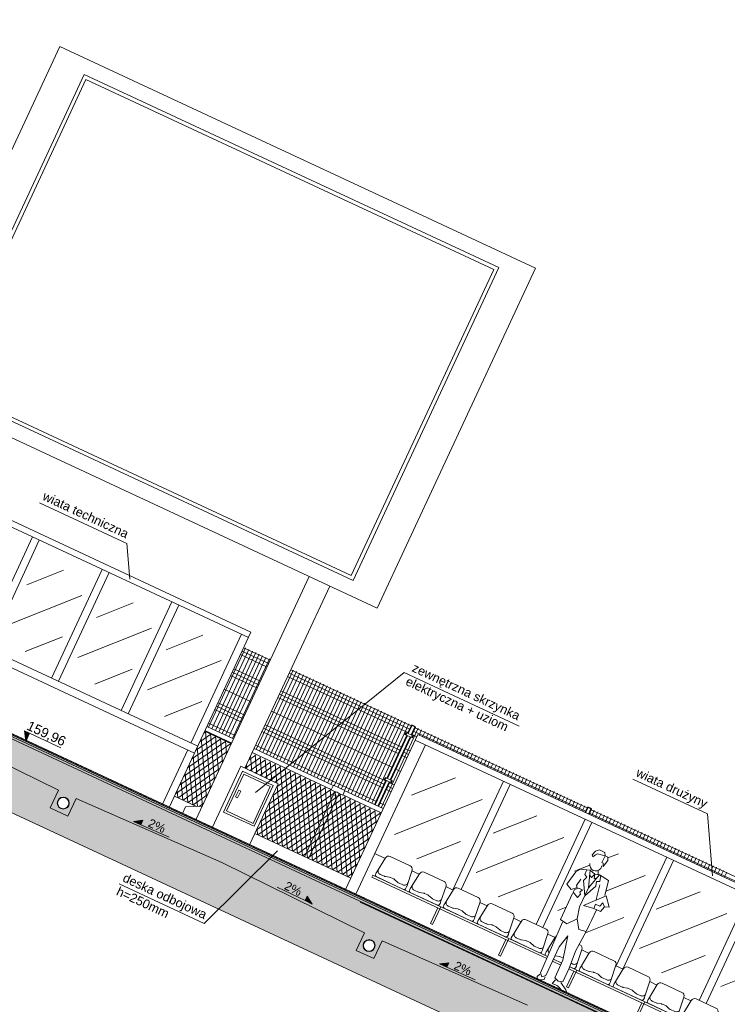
# Model space of a CAD drawing. Header units: millimetres. Extents: x 1962 to 3194, y -795 to -219.
# Tile 95 of 256: x 2302 to 2311, y -403 to -390. Entities that reach past the tile are written whole.
import ezdxf

# ---------------------------------------------------------------- set-up
doc = ezdxf.new("R2010")
doc.units = ezdxf.units.MM
doc.layers.get('0').update_dxf_attribs({"lineweight": 5})
doc.layers.get('Defpoints').update_dxf_attribs({"lineweight": 9})
for name, color, linetype, lineweight in [('A_flagi przekrojowe', 92, 'Continuous', 9), ('A_hatch przekroje', 125, 'Continuous', 9), ('A_koty wysokośc.', 53, 'Continuous', 9), ('A_ludzie', 53, 'Continuous', 9), ('A_obiekty trybuny', 126, 'Continuous', 9), ('A_ogrodzenie 1_2m', 34, 'Continuous', 9), ('A_ogrodzenie 2_4m', 45, 'Continuous', 9), ('A_przekrojowe', 42, 'Continuous', 9), ('A_widok', 142, 'Continuous', 9)]:
    doc.layers.add(name, color=color, linetype=linetype, lineweight=lineweight)
doc.styles.get("Standard").update_dxf_attribs({"font": 'arial.ttf'})

# ---------------------------------------------------------------- blocks, each defined once
blk = doc.blocks.new('zw$5246')
at = {"layer": 'A_ogrodzenie 2_4m'}
blk.add_lwpolyline([(-0.095, 0.015), (0.015, 0.015), (0.015, -0.015), (-0.095, -0.015), (-0.095, 0.015)], dxfattribs=at)
for centre in [(-0.085, 0), (0.005, 0)]:
    blk.add_circle(centre, 0.006, dxfattribs=at)
blk = doc.blocks.new('zw$86DC')
at = {"layer": 'A_obiekty trybuny'}
for p, q in [((0.028, 0.453), (0.054, 0.678)), ((0.104, 0.723), (0.396, 0.723)), ((0.472, 0.453), (0.446, 0.678)), ((0.528, 0.453), (0.554, 0.678)), ((0.604, 0.723), (0.896, 0.723)), ((0.972, 0.453), (0.946, 0.678)), ((0, 0.4), (0, 0.37)), ((0, 0.4), (1, 0.4)), ((0.028, 0.42), (0.028, 0.447)), ((0.452, 0.4), (0.048, 0.4)), ((0.145, 0.45), (0.084, 0.45)), ((0.213, 0.468), (0.159, 0.452)), ((0.273, 0.47), (0.227, 0.47)), ((0.341, 0.452), (0.287, 0.468)), ((0.416, 0.45), (0.355, 0.45)), ((0.472, 0.42), (0.472, 0.447)), ((0.528, 0.42), (0.528, 0.447)), ((0.548, 0.4), (0.952, 0.4)), ((0.952, 0.4), (0.548, 0.4)), ((0.645, 0.45), (0.584, 0.45)), ((0.713, 0.468), (0.659, 0.452)), ((0.773, 0.47), (0.727, 0.47)), ((0.841, 0.452), (0.787, 0.468)), ((0.916, 0.45), (0.855, 0.45)), ((0.972, 0.42), (0.972, 0.447)), ((1, 0.4), (1, 0.139)), ((0, 0.37), (1, 0.37)), ((0.97, 0.37), (0.97, 0.139)), ((0.97, 0.139), (1, 0.139))]:
    blk.add_line(p, q, dxfattribs=at)
for centre, radius, start, end in [((0.104, 0.673), 0.05, 90, 173.3757), ((0.396, 0.673), 0.05, 6.6243, 90), ((0.604, 0.673), 0.05, 90, 173.3757), ((0.896, 0.673), 0.05, 6.6243, 90), ((0.078, 0.447), 0.05, 173.3757, 180), ((0.048, 0.42), 0.02, 180, 270), ((0.084, 0.5), 0.05, 173.3757, 270), ((0.145, 0.5), 0.05, 270, 286.3802), ((0.227, 0.42), 0.05, 90, 106.3802), ((0.273, 0.42), 0.05, 73.6198, 90), ((0.355, 0.5), 0.05, 253.6198, 270), ((0.416, 0.5), 0.05, 270, 6.6243), ((0.452, 0.42), 0.02, 270, 360), ((0.422, 0.447), 0.05, 0, 6.6243), ((0.578, 0.447), 0.05, 173.3757, 180), ((0.548, 0.42), 0.02, 180, 270), ((0.584, 0.5), 0.05, 173.3757, 270), ((0.645, 0.5), 0.05, 270, 286.3802), ((0.727, 0.42), 0.05, 90, 106.3802), ((0.773, 0.42), 0.05, 73.6198, 90), ((0.855, 0.5), 0.05, 253.6198, 270), ((0.916, 0.5), 0.05, 270, 6.6243), ((0.952, 0.42), 0.02, 270, 360), ((0.922, 0.447), 0.05, 0, 6.6243)]:
    blk.add_arc(centre, radius, start, end, dxfattribs=at)
at = {"layer": 'Defpoints'}
blk.add_line((1, 0), (0, 0), dxfattribs=at)
blk = doc.blocks.new('zw$572')
at = {"layer": 'A_koty wysokośc.'}
h = blk.add_hatch(color=256, dxfattribs=at)
h.dxf.hatch_style = 1
h.paths.add_polyline_path([(0.12, 0.072), (0, 0), (0.12, 0)])
blk.add_line((0.12, 0), (0.578, 0), dxfattribs=at)
blk.add_lwpolyline([(0.12, 0), (0.12, 0.072), (0, 0), (0.12, 0)], close=True, dxfattribs=at)
blk = doc.blocks.new('zw$CA91')
at = {"layer": 'A_koty wysokośc.'}
h = blk.add_hatch(color=256, dxfattribs=at)
h.dxf.hatch_style = 1
h.paths.add_polyline_path([(-0.448, 0.753), (0, 0), (0, 0.753)])
blk.add_lwpolyline([(2.874, 0.753), (-0.448, 0.753), (0, 0), (0, 0.753)], dxfattribs=at)
blk = doc.blocks.new('zw$607D')
at = {"layer": 'A_hatch przekroje'}
h = blk.add_hatch(dxfattribs=at)
h.set_pattern_fill('LINE', color=256, scale=0.005, angle=114.9782, style=2)
h.set_pattern_definition([(90, (-163.449078, -3.115186), (-0.015875, -1e-15), [])])
h.paths.add_polyline_path([(-24.269, 0.34), (-24.269, 0.355), (-54.769, 0.416), (-95.169, 0.416), (-125.669, 0.355), (-125.669, 0.34), (-95.169, 0.401), (-54.769, 0.401)])
h = blk.add_hatch(color=251, dxfattribs=at)
h.dxf.hatch_style = 2
h.paths.add_polyline_path([(-24.269, 0.34), (-24.269, 0.32), (-54.769, 0.381), (-95.169, 0.381), (-125.669, 0.32), (-125.669, 0.34), (-95.169, 0.401), (-54.769, 0.401)])
h = blk.add_hatch(dxfattribs=at)
h.set_pattern_fill('EARTH2', color=256, scale=0.03, angle=69.9782, style=2)
h.set_pattern_definition([(225, (-78.4693, 4.5083), (1e-16, -1.077631), [0.3429, -0.4191]), (225, (-78.2268, 4.2658), (1e-16, -1.077631), [0.3429, -0.4191]), (225, (-78.2861, 4.3251), (1e-16, -1.077631), [0.35052, -0.41148]), (225, (-78.34535, 4.3843), (1e-16, -1.077631), [0.35052, -0.41148]), (225, (-78.4046, 4.4436), (1e-16, -1.077631), [0.35052, -0.41148]), (225, (-78.4046, 4.9824), (1e-16, -1.077631), [0.3429, -0.4191]), (225, (-78.34535, 4.92315), (1e-16, -1.077631), [0.3429, -0.4191]), (225, (-78.2861, 4.8639), (1e-16, -1.077631), [0.3429, -0.4191]), (225, (-78.2268, 4.8046), (1e-16, -1.077631), [0.3429, -0.4191]), (225, (-78.4693, 5.0471), (1e-16, -1.077631), [0.3429, -0.4191]), (315, (-78.98654, 4.5298), (1.077631, 0), [0.3429, -0.4191]), (315, (-78.7387, 4.7777), (1.077631, 0), [0.3429, -0.4191]), (315, (-78.80334, 4.713), (1.077631, 0), [0.3429, -0.4191]), (315, (-78.8626, 4.65374), (1.077631, 0), [0.3429, -0.4191]), (315, (-78.9219, 4.5945), (1.077631, 0), [0.3429, -0.4191]), (315, (-78.3831, 4.5945), (1.077631, 0), [0.35052, -0.41148]), (315, (-78.3238, 4.65374), (1.077631, 0), [0.35052, -0.41148]), (315, (-78.2645, 4.713), (1.077631, 0), [0.35052, -0.41148]), (315, (-78.1999, 4.7777), (1.077631, 0), [0.3429, -0.4191]), (315, (-78.4423, 4.5352), (1.077631, 0), [0.3429, -0.4191])])
h.paths.add_polyline_path([(-131.381, -0.95), (-128.549, -0.95), (-128.169, -0.671), (-127.401, -0.661), (-127.119, -0.929), (-126.319, -0.929), (-125.791, -0.54), (-24.028, -0.54), (-23.619, -0.929), (-22.819, -0.929), (-22.474, -0.674), (-5.389, -1.01), (-4.884, -0.5), (-0.615, -0.5), (-0.12, 0), (-5.989, 0), (-5.989, 0.02), (-6.069, 0.02), (-6.069, -0.03), (-6.269, -0.03), (-6.269, -0.11), (-6.069, -0.11), (-6.069, -0.16), (-6.069, -0.28), (-6.098, -0.299), (-6.109, -0.36), (-5.889, -0.36), (-5.889, -0.5), (-6.258, -0.5), (-24.369, -0.137), (-24.369, -0.04), (-24.109, -0.04), (-24.109, 0.09), (-24.209, 0.24), (-24.209, 0.34), (-24.269, 0.34), (-24.269, 0.24), (-24.369, 0.09), (-24.369, 0.047), (-26.825, -0.004), (-26.825, -0.264), (-27.085, -0.264), (-27.085, -0.004), (-30.312, 0.063), (-33.538, -0.004), (-33.538, -0.264), (-33.798, -0.264), (-33.798, -0.004), (-35.918, 0.04), (-38.038, -0.004), (-38.038, -0.264), (-38.298, -0.264), (-38.298, -0.004), (-40.418, 0.04), (-42.538, -0.004), (-42.538, -0.264), (-42.798, -0.264), (-42.798, -0.004), (-44.918, 0.04), (-47.038, -0.004), (-47.038, -0.264), (-47.298, -0.264), (-47.298, -0.004), (-49.418, 0.04), (-51.538, -0.004), (-51.538, -0.264), (-51.798, -0.264), (-51.798, -0.004), (-53.918, 0.04), (-56.038, -0.004), (-56.038, -0.264), (-56.298, -0.264), (-56.298, -0.004), (-58.418, 0.04), (-60.538, -0.004), (-60.538, -0.264), (-60.798, -0.264), (-60.798, -0.004), (-62.918, 0.04), (-65.038, -0.004), (-65.038, -0.264), (-65.298, -0.264), (-65.298, -0.004), (-67.418, 0.04), (-69.538, -0.004), (-69.538, -0.264), (-69.798, -0.264), (-69.798, -0.004), (-71.918, 0.04), (-74.038, -0.004), (-74.038, -0.264), (-74.298, -0.264), (-74.298, -0.004), (-76.418, 0.04), (-78.538, -0.004), (-78.538, -0.264), (-78.798, -0.264), (-78.798, -0.004), (-80.918, 0.04), (-83.038, -0.004), (-83.038, -0.264), (-83.298, -0.264), (-83.298, -0.004), (-85.418, 0.04), (-87.538, -0.004), (-87.538, -0.264), (-87.798, -0.264), (-87.798, -0.004), (-89.918, 0.04), (-92.038, -0.004), (-92.038, -0.264), (-92.298, -0.264), (-92.298, -0.004), (-94.418, 0.04), (-96.538, -0.004), (-96.538, -0.264), (-96.798, -0.264), (-96.798, -0.004), (-98.918, 0.04), (-101.038, -0.004), (-101.038, -0.264), (-101.298, -0.264), (-101.298, -0.004), (-103.418, 0.04), (-105.538, -0.004), (-105.538, -0.264), (-105.798, -0.264), (-105.798, -0.004), (-107.918, 0.04), (-110.038, -0.004), (-110.038, -0.264), (-110.298, -0.264), (-110.298, -0.004), (-112.418, 0.04), (-114.538, -0.004), (-114.538, -0.264), (-114.798, -0.264), (-114.798, -0.004), (-116.918, 0.04), (-119.038, -0.004), (-119.038, -0.264), (-119.298, -0.264), (-119.298, -0.004), (-121.418, 0.04), (-123.538, -0.004), (-123.538, -0.264), (-123.798, -0.264), (-123.798, -0.004), (-125.569, 0.033), (-125.569, 0.09), (-125.669, 0.24), (-125.669, 0.34), (-125.729, 0.34), (-125.729, 0.24), (-125.829, 0.09), (-125.829, 0.038), (-125.829, -0.04), (-125.569, -0.04), (-125.569, -0.137), (-128.149, -0.183), (-128.149, -0.08), (-127.929, -0.08), (-127.941, -0.019), (-127.969, 0), (-127.969, 0.3), (-128.049, 0.3), (-128.049, 0.27), (-132.649, 0.27)])
h.paths.add_polyline_path([(-128.149, -0.08), (-128.109, 0.2), (-128.049, 0.2), (-128.049, 0), (-128.049, -0.019), (-127.941, -0.019), (-127.929, -0.08)], flags=16)
h = blk.add_hatch(dxfattribs=at)
h.set_pattern_fill('CONC', color=256, scale=0.005, angle=324.9782, style=2)
h.set_pattern_definition([(300, (-163.31836, -3.17903), (0.10998523, 0.0635), [0, -0.127]), (300, (-163.35622, -3.20236), (0.10998523, 0.0635), [0, -0.127]), (300, (-163.29493, -3.17137), (0.10998523, 0.0635), [0, -0.127]), (278.1986, (-163.36204, -3.13386), (0.080514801, -0.393455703), [0.01367828, -0.67023767]), (156.8699, (-163.36009, -3.147398), (0.410470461, -0.202955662), [0.00635, -0.62865]), (70.6013, (-163.36593, -3.144904), (-0.342411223, -0.9309261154), [0.01170876, -1.15917332]), (146.5651, (-163.400083, -3.11623), (-0.173485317, 0.04648505), [0.00283985, -0.28114079]), (266.3099, (-163.402453, -3.114664), (0.017014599, -0.283470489), [0.00457911, -0.45332599]), (48.4349, (-163.402748, -3.119233), (0.156470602, 0.236985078), [0.00401612, -0.39759318]), (165, (-163.37044, -3.19297), (-0.10998526, -0.06350002), [0.0053881, -0.17421695]), (300, (-163.37565, -3.19157), (0.17348523, -0.04648523), [0.00762, -0.11938]), (75, (-163.37184, -3.19817), (-0.06350002, 0.10998526), [0.0053881, -0.17421695]), (191.5651, (-163.30767, -3.13913), (0.283470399, 0.017014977), [0.00401612, -0.39759318]), (300, (-163.3116, -3.13994), (0.17348523, -0.04648523), [0.00635, -0.12065]), (83.1301, (-163.30843, -3.145435), (0.0294704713, 0.4569556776), [0.00635, -0.62865]), (153.6901, (-163.340226, -3.080204), (0.236985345, -0.156470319), [0.00457911, -0.45332599]), (281.5651, (-163.34433, -3.078174), (-0.017014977, 0.283470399), [0.00803224, -0.39357706]), (66.8699, (-163.34272, -3.086043), (-0.202955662, -0.410470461), [0.00635, -0.62865]), (300, (-163.32621, -3.11464), (0.10998523, 0.0635), [0, -0.127]), (300, (-163.37195, -3.10145), (0.10998523, 0.0635), [0, -0.127]), (300, (-163.39487, -3.15574), (0.10998523, 0.0635), [0, -0.127]), (300, (-163.34363, -3.16576), (0.10998523, 0.0635), [0, -0.127]), (300, (-163.34334, -3.12306), (0.10998523, 0.0635), [0, -0.127]), (300, (-163.35401, -3.09696), (0.10998523, 0.0635), [0, -0.127]), (300, (-163.3549, -3.11067), (0.10998523, 0.0635), [0, -0.127]), (300, (-163.38383, -3.12151), (0.10998523, 0.0635), [0, -0.127]), (300, (-163.39467, -3.09258), (0.10998523, 0.0635), [0, -0.127]), (300, (-163.36874, -3.07907), (0.10998523, 0.0635), [0, -0.127]), (300, (-163.34645, -3.0618), (0.10998523, 0.0635), [0, -0.127]), (300, (-163.32237, -3.09336), (0.10998523, 0.0635), [0, -0.127]), (300, (-163.304, -3.11501), (0.10998523, 0.0635), [0, -0.127]), (300, (-163.28617, -3.15605), (0.10998523, 0.0635), [0, -0.127]), (300, (-163.33551, -3.14934), (0.10998523, 0.0635), [0, -0.127]), (300, (-163.32206, -3.12691), (0.10998523, 0.0635), [0, -0.127]), (300, (-163.36977, -3.16619), (0.10998523, 0.0635), [0, -0.127]), (300, (-163.39432, -3.13637), (0.10998523, 0.0635), [0, -0.127]), (300, (-163.39947, -3.18333), (0.10998523, 0.0635), [0, -0.127]), (300, (-163.41383, -3.14323), (0.10998523, 0.0635), [0, -0.127]), (300, (-163.43744, -3.10994), (0.10998523, 0.0635), [0, -0.127]), (300, (-163.43532, -3.12631), (0.10998523, 0.0635), [0, -0.127]), (300, (-163.41929, -3.11852), (0.10998523, 0.0635), [0, -0.127]), (300, (-163.39434, -3.20237), (0.10998523, 0.0635), [0, -0.127]), (300, (-163.34163, -3.18953), (0.10998523, 0.0635), [0, -0.127]), (300, (-163.31181, -3.16498), (0.10998523, 0.0635), [0, -0.127]), (300, (-163.42021, -3.16011), (0.10998523, 0.0635), [0, -0.127])])
h.paths.add_polyline_path([(-24.269, 0.29), (-24.269, 0.32), (-54.769, 0.381), (-95.169, 0.381), (-125.669, 0.32), (-125.669, 0.29), (-95.169, 0.351), (-54.769, 0.351)])
h = blk.add_hatch(dxfattribs=at)
h.set_pattern_fill('CONCRE', color=256, scale=0.008, angle=245.0218, style=2)
h.set_pattern_definition([(220.0436, (-78.46928, 3.991), (-0.0248279, -0.28629365), [0.0254, -0.1778]), (310.0436, (-78.46928, 3.991), (0.28629365, -0.0248279), [0.0254, -0.1778]), (355.0436, (-78.48872, 3.97466), (0.15556077, 0.1307329), [0.035921, -0.2514472]), (220.0436, (-78.41518, 3.88716), (-0.0248279, -0.28629365), [0.0254, -0.1778]), (265.0436, (-78.43308, 3.88871), (0.1307329, -0.15556077), [0.0179605, -0.2694077]), (355.0436, (-78.43308, 3.88871), (0.15556077, 0.1307329), [0.0179605, -0.2694077]), (220.0436, (-78.44084, 3.79924), (-0.0248279, -0.28629365), [0.035921, -0.167279]), (265.0436, (-78.44084, 3.79924), (0.1307329, -0.15556077), [0.0254, -0.2619682]), (355.0436, (-78.46834, 3.77613), (0.15556077, 0.1307329), [0.0254, -0.2619682]), (310.0436, (-78.54354, 3.86223), (0.28629365, -0.0248279), [0.0254, -0.1778]), (265.0436, (-78.54354, 3.86223), (0.1307329, -0.15556077), [0.0179605, -0.2694077]), (355.0436, (-78.5451, 3.84434), (0.15556077, 0.1307329), [0.0179605, -0.2694077]), (220.0436, (-78.45604, 3.93577), (-0.0248279, -0.28629365), [0.0127, -0.17018]), (220.0436, (-78.54003, 3.79883), (-0.0248279, -0.28629365), [0.0127, -0.17018]), (310.0436, (-78.47507, 3.82024), (0.28629365, -0.0248279), [0.0127, -0.17018]), (355.0436, (-78.56805, 3.8914), (0.15556077, 0.1307329), [0.0179605, -0.2694077]), (355.0436, (-78.41012, 3.84165), (0.15556077, 0.1307329), [0.0179605, -0.2694077]), (265.0436, (-78.4993, 3.87868), (0.1307329, -0.15556077), [0.0179605, -0.2694077]), (310.0436, (-78.5064, 3.92662), (0.28629365, -0.0248279), [0.003175, -0.200025]), (310.0436, (-78.45855, 3.85486), (0.28629365, -0.0248279), [0.003175, -0.200025]), (310.0436, (-78.509, 3.76684), (0.28629365, -0.0248279), [0.003175, -0.200025]), (310.0436, (-78.58088, 3.84744), (0.28629365, -0.0248279), [0.003175, -0.200025])])
h.paths.add_polyline_path([(-125.669, 0.24), (-125.669, 0.29), (-95.169, 0.351), (-54.769, 0.351), (-24.269, 0.29), (-24.269, 0.24), (-24.369, 0.09), (-24.369, 0.047), (-26.825, -0.004), (-26.825, -0.264), (-27.085, -0.264), (-27.085, -0.004), (-30.312, 0.063), (-33.538, -0.004), (-33.538, -0.264), (-33.798, -0.264), (-33.798, -0.004), (-35.918, 0.04), (-38.038, -0.004), (-38.038, -0.264), (-38.298, -0.264), (-38.298, -0.004), (-40.418, 0.04), (-42.538, -0.004), (-42.538, -0.264), (-42.798, -0.264), (-42.798, -0.004), (-44.918, 0.04), (-47.038, -0.004), (-47.038, -0.264), (-47.298, -0.264), (-47.298, -0.004), (-49.418, 0.04), (-51.538, -0.004), (-51.538, -0.264), (-51.798, -0.264), (-51.798, -0.004), (-53.918, 0.04), (-56.038, -0.004), (-56.038, -0.264), (-56.298, -0.264), (-56.298, -0.004), (-58.418, 0.04), (-60.538, -0.004), (-60.538, -0.264), (-60.798, -0.264), (-60.798, -0.004), (-62.918, 0.04), (-65.038, -0.004), (-65.038, -0.264), (-65.298, -0.264), (-65.298, -0.004), (-67.418, 0.04), (-69.538, -0.004), (-69.538, -0.264), (-69.798, -0.264), (-69.798, -0.004), (-71.918, 0.04), (-74.038, -0.004), (-74.038, -0.264), (-74.298, -0.264), (-74.298, -0.004), (-76.418, 0.04), (-78.538, -0.004), (-78.538, -0.264), (-78.798, -0.264), (-78.798, -0.004), (-80.918, 0.04), (-83.038, -0.004), (-83.038, -0.264), (-83.298, -0.264), (-83.298, -0.004), (-85.418, 0.04), (-87.538, -0.004), (-87.538, -0.264), (-87.798, -0.264), (-87.798, -0.004), (-89.918, 0.04), (-92.038, -0.004), (-92.038, -0.264), (-92.298, -0.264), (-92.298, -0.004), (-94.418, 0.04), (-96.538, -0.004), (-96.538, -0.264), (-96.798, -0.264), (-96.798, -0.004), (-98.918, 0.04), (-101.038, -0.004), (-101.038, -0.264), (-101.298, -0.264), (-101.298, -0.004), (-103.418, 0.04), (-105.538, -0.004), (-105.538, -0.264), (-105.798, -0.264), (-105.798, -0.004), (-107.918, 0.04), (-110.038, -0.004), (-110.038, -0.264), (-110.298, -0.264), (-110.298, -0.004), (-112.418, 0.04), (-114.538, -0.004), (-114.538, -0.264), (-114.798, -0.264), (-114.798, -0.004), (-116.918, 0.04), (-119.038, -0.004), (-119.038, -0.264), (-119.298, -0.264), (-119.298, -0.004), (-121.418, 0.04), (-123.538, -0.004), (-123.538, -0.264), (-123.798, -0.264), (-123.798, -0.004), (-125.569, 0.033), (-125.569, 0.09)])
h.paths.add_polyline_path([(-65.096, -0.1, 1), (-65.241, -0.168, 1)], flags=16)
edge = h.paths.add_edge_path()
edge.add_arc((-26.955, -0.134), 0.08, 24.9782, 384.9782)
edge = h.paths.add_edge_path()
edge.add_arc((-33.668, -0.134), 0.08, 24.9782, 384.9782)
edge = h.paths.add_edge_path()
edge.add_arc((-38.168, -0.134), 0.08, 24.9782, 384.9782)
edge = h.paths.add_edge_path()
edge.add_arc((-42.668, -0.134), 0.08, 24.9782, 384.9782)
edge = h.paths.add_edge_path()
edge.add_arc((-47.168, -0.134), 0.08, 24.9782, 384.9782)
edge = h.paths.add_edge_path()
edge.add_arc((-51.668, -0.134), 0.08, 24.9782, 384.9782)
edge = h.paths.add_edge_path()
edge.add_arc((-56.168, -0.134), 0.08, 24.9782, 384.9782)
edge = h.paths.add_edge_path()
edge.add_arc((-60.668, -0.134), 0.08, 24.9782, 384.9782)
edge = h.paths.add_edge_path()
edge.add_arc((-65.168, -0.134), 0.08, 24.9782, 384.9782)
edge = h.paths.add_edge_path()
edge.add_arc((-69.668, -0.134), 0.08, 24.9782, 384.9782)
edge = h.paths.add_edge_path()
edge.add_arc((-74.168, -0.134), 0.08, 24.9782, 384.9782)
edge = h.paths.add_edge_path()
edge.add_arc((-78.668, -0.134), 0.08, 24.9782, 384.9782)
edge = h.paths.add_edge_path()
edge.add_arc((-83.168, -0.134), 0.08, 24.9782, 384.9782)
edge = h.paths.add_edge_path()
edge.add_arc((-87.668, -0.134), 0.08, 24.9782, 384.9782)
edge = h.paths.add_edge_path()
edge.add_arc((-92.168, -0.134), 0.08, 24.9782, 384.9782)
edge = h.paths.add_edge_path()
edge.add_arc((-96.668, -0.134), 0.08, 24.9782, 384.9782)
edge = h.paths.add_edge_path()
edge.add_arc((-101.168, -0.134), 0.08, 24.9782, 384.9782)
edge = h.paths.add_edge_path()
edge.add_arc((-105.668, -0.134), 0.08, 24.9782, 384.9782)
edge = h.paths.add_edge_path()
edge.add_arc((-110.168, -0.134), 0.08, 24.9782, 384.9782)
edge = h.paths.add_edge_path()
edge.add_arc((-114.668, -0.134), 0.08, 24.9782, 384.9782)
edge = h.paths.add_edge_path()
edge.add_arc((-119.168, -0.134), 0.08, 24.9782, 384.9782)
edge = h.paths.add_edge_path()
edge.add_arc((-123.668, -0.134), 0.08, 24.9782, 384.9782)
at = {"layer": 'A_ogrodzenie 1_2m'}
h = blk.add_hatch(dxfattribs=at)
h.set_pattern_fill('DIAMONDS', color=256, scale=0.02, style=2)
h.set_pattern_definition([(60, (-2727.07416, 476.21527), (-0.0549926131, 0.03175), []), (120, (-2727.07416, 476.21527), (-0.0549926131, -0.03175), [])])
h.paths.add_polyline_path([(-71.679, 1.311), (-72.169, 1.311), (-72.169, 1.531), (-70.269, 1.531), (-70.269, 0.577), (-71.679, 0.577)])
h.paths.add_polyline_path([(-72.863, 0.577), (-72.863, 1.531), (-72.469, 1.531), (-72.469, 0.611), (-72.538, 0.577)])
at = {"layer": 'A_flagi przekrojowe'}
for points in [[(-74.626, 2.949), (-74.861, 3.363), (-76.146, 3.363)], [(-71.904, 1.078), (-70.782, 3.363), (-69.089, 3.363)], [(-65.91, 2.643), (-66.32, 3.363), (-67.416, 3.363)], [(-71.311, 0.497), (-71.785, -0.794), (-73.037, -0.794)]]:
    blk.add_lwpolyline(points, dxfattribs=at)
at = {"layer": 'A_hatch przekroje'}
blk.add_line((-95.169, 0.416), (-54.769, 0.416), dxfattribs=at)
blk.add_lwpolyline([(-77.969, 8.741), (-71.969, 8.741), (-71.969, 4.241), (-77.969, 4.241)], close=True, dxfattribs=at)
blk.add_lwpolyline([(-132.649, 0.27), (-131.381, -0.95), (-128.549, -0.95), (-128.169, -0.671), (-127.401, -0.661), (-127.119, -0.929), (-126.319, -0.929), (-125.791, -0.54), (-24.028, -0.54), (-23.619, -0.929), (-22.819, -0.929), (-22.474, -0.674), (-5.389, -1.01), (-4.884, -0.5), (-0.615, -0.5), (-0.12, 0)], dxfattribs=at)
at = {"layer": 'A_ludzie'}
for p, q in [((-67.462, 2.281), (-67.482, 2.221)), ((-67.422, 2.321), (-67.462, 2.281)), ((-67.462, 2.201), (-67.442, 2.241)), ((-67.442, 2.241), (-67.422, 2.261)), ((-67.342, 2.321), (-67.422, 2.321)), ((-67.422, 2.261), (-67.322, 2.281)), ((-67.322, 2.281), (-67.342, 2.321)), ((-67.322, 2.181), (-67.322, 2.281)), ((-67.322, 2.281), (-67.282, 2.281)), ((-67.282, 2.281), (-67.262, 2.241)), ((-67.262, 2.241), (-67.282, 2.141)), ((-67.482, 2.221), (-67.462, 2.201)), ((-67.302, 2.181), (-67.322, 2.181)), ((-67.282, 2.141), (-67.302, 2.181)), ((-67.302, 2.101), (-67.302, 2.141)), ((-67.542, 1.981), (-67.582, 1.921)), ((-67.422, 2.021), (-67.542, 1.981)), ((-67.462, 2.001), (-67.462, 1.941)), ((-67.422, 2.021), (-67.342, 2.001)), ((-67.422, 2.021), (-67.342, 1.801)), ((-67.342, 2.001), (-67.362, 1.941)), ((-67.342, 2.001), (-67.282, 2.021)), ((-67.342, 1.801), (-67.282, 2.021)), ((-67.342, 2.001), (-67.322, 1.941)), ((-67.322, 2.061), (-67.302, 2.021)), ((-67.282, 2.021), (-67.142, 2.001)), ((-67.242, 1.941), (-67.262, 2.021)), ((-67.142, 2.001), (-67.102, 1.801)), ((-67.582, 1.921), (-67.622, 1.721)), ((-67.502, 1.761), (-67.482, 1.861)), ((-67.462, 1.941), (-67.422, 1.921)), ((-67.422, 1.921), (-67.442, 1.861)), ((-67.442, 1.861), (-67.342, 1.681)), ((-67.362, 1.941), (-67.402, 1.961)), ((-67.342, 1.681), (-67.262, 1.861)), ((-67.322, 1.941), (-67.302, 1.961)), ((-67.282, 1.921), (-67.242, 1.941)), ((-67.262, 1.861), (-67.282, 1.921)), ((-67.222, 1.901), (-67.182, 1.701)), ((-67.622, 1.721), (-67.542, 1.681)), ((-67.542, 1.681), (-67.482, 1.741)), ((-67.482, 1.741), (-67.502, 1.761)), ((-67.462, 1.741), (-67.502, 1.701)), ((-67.402, 1.741), (-67.462, 1.741)), ((-67.422, 1.701), (-67.402, 1.741)), ((-67.342, 1.801), (-67.342, 1.521)), ((-67.082, 1.801), (-67.302, 1.561)), ((-66.982, 1.681), (-67.082, 1.801)), ((-67.502, 1.701), (-67.502, 1.661)), ((-67.502, 1.661), (-67.422, 1.621)), ((-67.502, 1.261), (-67.502, 1.641)), ((-67.402, 1.681), (-67.422, 1.701)), ((-67.422, 1.621), (-67.402, 1.681)), ((-67.302, 1.561), (-67.162, 1.581)), ((-67.102, 1.641), (-67.162, 1.641)), ((-67.162, 1.581), (-67.162, 1.641)), ((-67.062, 1.581), (-67.162, 1.581)), ((-67.122, 1.581), (-67.122, 1.421)), ((-67.102, 1.641), (-67.082, 1.701)), ((-67.082, 1.701), (-67.042, 1.661)), ((-67.042, 1.661), (-67.062, 1.581)), ((-67.042, 1.661), (-66.982, 1.681)), ((-67.342, 1.521), (-67.302, 1.361)), ((-67.402, 1.241), (-67.302, 1.361)), ((-67.302, 1.361), (-67.222, 1.241)), ((-67.122, 1.421), (-67.122, 1.361)), ((-67.122, 1.261), (-67.122, 1.361)), ((-67.502, 1.261), (-67.402, 1.241)), ((-67.442, 0.501), (-67.462, 1.241)), ((-67.222, 1.241), (-67.122, 1.261)), ((-67.142, 0.961), (-67.122, 1.261)), ((-67.322, 1.101), (-67.362, 0.921)), ((-67.242, 0.781), (-67.322, 1.101)), ((-67.362, 0.921), (-67.362, 0.501)), ((-67.122, 0.721), (-67.142, 0.961)), ((-67.242, 0.521), (-67.242, 0.781)), ((-67.122, 0.521), (-67.122, 0.721)), ((-67.442, 0.481), (-67.462, 0.441)), ((-67.462, 0.441), (-67.442, 0.401)), ((-67.402, 0.461), (-67.442, 0.501)), ((-67.442, 0.401), (-67.362, 0.441)), ((-67.362, 0.501), (-67.402, 0.461)), ((-67.362, 0.441), (-67.362, 0.481)), ((-67.242, 0.521), (-67.182, 0.501)), ((-67.222, 0.501), (-67.242, 0.441)), ((-67.242, 0.441), (-67.182, 0.441)), ((-67.182, 0.501), (-67.122, 0.521)), ((-67.182, 0.441), (-67.162, 0.441)), ((-67.162, 0.441), (-67.062, 0.401)), ((-67.042, 0.441), (-67.142, 0.501)), ((-67.062, 0.401), (-67.022, 0.421)), ((-67.022, 0.421), (-67.042, 0.441))]:
    blk.add_line(p, q, dxfattribs=at)
blk.add_arc((-67.382, 2.121), 0.0825, 194.0362, 345.9638, dxfattribs=at)
at = {"layer": 'A_obiekty trybuny'}
for p, q in [((-75.475, 2.682), (-75.838, 2.297)), ((-74.45, 2.682), (-74.813, 2.297)), ((-73.425, 2.682), (-73.788, 2.297)), ((-75.113, 2.478), (-75.838, 1.709)), ((-74.088, 2.478), (-74.813, 1.709)), ((-73.063, 2.478), (-73.788, 1.709)), ((-69.571, 2.382), (-70.003, 1.925)), ((-68.371, 2.382), (-68.803, 1.925)), ((-67.171, 2.382), (-67.277, 2.27)), ((-65.971, 2.382), (-66.403, 1.925)), ((-69.124, 2.269), (-69.986, 1.355)), ((-67.924, 2.269), (-68.786, 1.355)), ((-66.724, 2.269), (-67.113, 1.856)), ((-65.524, 2.269), (-66.386, 1.355)), ((-64.324, 2.269), (-65.186, 1.355)), ((-67.455, 2.082), (-67.603, 1.925)), ((-75.113, 1.874), (-75.483, 1.482)), ((-74.088, 1.874), (-74.458, 1.482)), ((-73.063, 1.874), (-73.433, 1.482)), ((-69.148, 1.639), (-69.58, 1.182)), ((-67.948, 1.639), (-68.38, 1.182)), ((-66.748, 1.639), (-67.124, 1.241)), ((-65.548, 1.639), (-65.98, 1.182)), ((-67.502, 1.443), (-67.586, 1.355)), ((-67.915, 1.063), (-67.623, 1.063)), ((-67.331, 1.063), (-67.313, 1.063)), ((-67.136, 1.063), (-67.123, 1.063)), ((-67.991, 0.793), (-67.965, 1.018)), ((-67.547, 0.793), (-67.574, 1.018)), ((-67.491, 0.793), (-67.465, 1.018)), ((-67.047, 0.793), (-67.074, 1.018)), ((-67.875, 0.79), (-67.935, 0.79)), ((-67.806, 0.808), (-67.86, 0.792)), ((-67.746, 0.81), (-67.792, 0.81)), ((-67.678, 0.792), (-67.732, 0.808)), ((-67.603, 0.79), (-67.664, 0.79)), ((-67.306, 0.808), (-67.36, 0.792)), ((-67.25, 0.81), (-67.292, 0.81)), ((-67.103, 0.79), (-67.128, 0.79)), ((-68.019, 0.74), (-68.019, 0.71)), ((-68.019, 0.74), (-67.449, 0.74)), ((-68.019, 0.71), (-67.448, 0.71)), ((-67.992, 0.76), (-67.992, 0.787)), ((-67.567, 0.74), (-67.972, 0.74)), ((-67.547, 0.76), (-67.547, 0.787)), ((-67.492, 0.76), (-67.492, 0.787)), ((-67.472, 0.74), (-67.449, 0.74)), ((-67.449, 0.74), (-67.472, 0.74)), ((-67.362, 0.74), (-67.242, 0.74)), ((-67.242, 0.74), (-67.362, 0.74)), ((-67.362, 0.74), (-67.242, 0.74)), ((-67.362, 0.71), (-67.242, 0.71)), ((-67.124, 0.74), (-67.067, 0.74)), ((-67.067, 0.74), (-67.124, 0.74)), ((-67.124, 0.74), (-67.019, 0.74)), ((-67.122, 0.71), (-67.019, 0.71)), ((-67.049, 0.71), (-67.049, 0.479)), ((-67.047, 0.76), (-67.047, 0.787)), ((-67.019, 0.74), (-67.019, 0.479)), ((-67.049, 0.479), (-67.019, 0.479))]:
    blk.add_line(p, q, dxfattribs=at)
for centre, radius, start, end in [((-67.915, 1.013), 0.05, 90, 173.3757), ((-67.623, 1.013), 0.05, 6.6243, 90), ((-67.123, 1.013), 0.05, 6.6243, 90), ((-67.415, 1.013), 0.05, 146.2713, 173.3757), ((-67.942, 0.787), 0.05, 173.3757, 180), ((-67.935, 0.84), 0.05, 173.3757, 270), ((-67.875, 0.84), 0.05, 270, 286.3802), ((-67.792, 0.76), 0.05, 90, 106.3802), ((-67.746, 0.76), 0.05, 73.6198, 90), ((-67.664, 0.84), 0.05, 253.6198, 270), ((-67.603, 0.84), 0.05, 270, 6.6243), ((-67.597, 0.787), 0.05, 0, 6.6243), ((-67.442, 0.787), 0.05, 173.3757, 180), ((-67.435, 0.84), 0.05, 173.3757, 252.7325), ((-67.375, 0.84), 0.05, 284.1052, 286.3802), ((-67.292, 0.76), 0.05, 90, 106.3802), ((-67.103, 0.84), 0.05, 270, 6.6243), ((-67.097, 0.787), 0.05, 0, 6.6243), ((-67.972, 0.76), 0.02, 180, 270), ((-67.567, 0.76), 0.02, 270, 360), ((-67.472, 0.76), 0.02, 180, 270), ((-67.067, 0.76), 0.02, 270, 360)]:
    blk.add_arc(centre, radius, start, end, dxfattribs=at)
at = {"layer": 'A_ogrodzenie 1_2m'}
for p, q in [((-72.863, 1.601), (-72.469, 1.601)), ((-72.169, 1.601), (-71.004, 1.601)), ((-70.834, 1.601), (-70.269, 1.601)), ((-72.863, 1.541), (-72.469, 1.541)), ((-72.169, 1.541), (-71.004, 1.541)), ((-70.949, 0.577), (-70.949, 1.491)), ((-70.889, 0.577), (-70.889, 1.491)), ((-70.834, 1.541), (-70.269, 1.541)), ((-71.679, 0.577), (-70.269, 0.577))]:
    blk.add_line(p, q, dxfattribs=at)
blk.add_lwpolyline([(-70.954, 1.491), (-70.884, 1.491), (-70.884, 1.536), (-70.834, 1.536), (-70.834, 1.606), (-71.004, 1.606), (-71.004, 1.536), (-70.954, 1.536)], close=True, dxfattribs=at)
for points in [[(-72.863, 1.531), (-72.469, 1.531)], [(-72.538, 0.577), (-72.863, 0.577)]]:
    blk.add_lwpolyline(points, dxfattribs=at)
blk.add_arc((-70.919, 1.416), 0.125, 73.7398, 106.2602, dxfattribs=at)
at = {"layer": 'A_ogrodzenie 2_4m'}
for p, q in [((-72.863, 2.76), (-72.469, 2.76)), ((-72.838, 1.601), (-72.838, 2.77)), ((-72.788, 1.601), (-72.788, 2.77)), ((-72.738, 1.601), (-72.738, 2.77)), ((-72.688, 1.601), (-72.688, 2.77)), ((-72.638, 1.601), (-72.638, 2.77)), ((-72.588, 1.601), (-72.588, 2.77)), ((-72.538, 1.601), (-72.538, 2.77)), ((-72.488, 1.601), (-72.488, 2.77)), ((-72.169, 2.76), (-70.398, 2.76)), ((-72.138, 1.601), (-72.138, 2.77)), ((-72.088, 1.601), (-72.088, 2.77)), ((-72.038, 1.601), (-72.038, 2.77)), ((-71.988, 1.601), (-71.988, 2.77)), ((-71.938, 1.601), (-71.938, 2.77)), ((-71.888, 1.601), (-71.888, 2.77)), ((-71.838, 1.601), (-71.838, 2.77)), ((-71.788, 1.601), (-71.788, 2.77)), ((-71.738, 1.601), (-71.738, 2.77)), ((-71.688, 1.601), (-71.688, 2.77)), ((-71.638, 1.601), (-71.638, 2.77)), ((-71.588, 1.601), (-71.588, 2.77)), ((-71.538, 1.601), (-71.538, 2.77)), ((-71.488, 1.601), (-71.488, 2.77)), ((-71.438, 1.606), (-71.438, 2.77)), ((-71.388, 1.606), (-71.388, 2.77)), ((-71.338, 1.606), (-71.338, 2.77)), ((-71.288, 1.601), (-71.288, 2.77)), ((-71.238, 1.601), (-71.238, 2.77)), ((-71.188, 1.606), (-71.188, 2.77)), ((-71.138, 1.606), (-71.138, 2.77)), ((-71.088, 1.606), (-71.088, 2.77)), ((-71.038, 1.606), (-71.038, 2.77)), ((-70.988, 1.601), (-70.988, 2.77)), ((-70.938, 1.601), (-70.938, 2.77)), ((-70.888, 1.601), (-70.888, 2.77)), ((-70.838, 1.601), (-70.838, 2.77)), ((-70.788, 1.601), (-70.788, 2.77)), ((-70.738, 1.601), (-70.738, 2.77)), ((-70.688, 1.601), (-70.688, 2.77)), ((-70.638, 1.601), (-70.638, 2.77)), ((-70.588, 1.601), (-70.588, 2.77)), ((-70.538, 1.601), (-70.538, 2.77)), ((-70.488, 1.601), (-70.488, 2.77)), ((-70.438, 1.601), (-70.438, 2.77)), ((-70.398, 2.65), (-70.398, 2.77)), ((-70.338, 2.65), (-70.338, 2.77)), ((-70.338, 2.76), (-67.808, 2.76)), ((-70.298, 1.601), (-70.298, 2.77)), ((-70.248, 2.691), (-70.248, 2.77)), ((-70.198, 2.691), (-70.198, 2.77)), ((-70.148, 2.691), (-70.148, 2.77)), ((-70.098, 2.691), (-70.098, 2.77)), ((-70.048, 2.691), (-70.048, 2.77)), ((-69.998, 2.691), (-69.998, 2.77)), ((-69.948, 2.691), (-69.948, 2.77)), ((-69.898, 2.691), (-69.898, 2.77)), ((-69.848, 2.691), (-69.848, 2.77)), ((-69.798, 2.691), (-69.798, 2.77)), ((-69.748, 2.691), (-69.748, 2.77)), ((-69.698, 2.691), (-69.698, 2.77)), ((-69.648, 2.691), (-69.648, 2.77)), ((-69.598, 2.691), (-69.598, 2.77)), ((-69.548, 2.691), (-69.548, 2.77)), ((-69.498, 2.691), (-69.498, 2.77)), ((-69.448, 2.691), (-69.448, 2.77)), ((-69.398, 2.691), (-69.398, 2.77)), ((-69.348, 2.691), (-69.348, 2.77)), ((-69.298, 2.691), (-69.298, 2.77)), ((-69.248, 2.691), (-69.248, 2.77)), ((-69.198, 2.691), (-69.198, 2.77)), ((-69.148, 2.691), (-69.148, 2.77)), ((-69.098, 2.691), (-69.098, 2.77)), ((-69.048, 2.691), (-69.048, 2.77)), ((-68.998, 2.691), (-68.998, 2.77)), ((-68.948, 2.691), (-68.948, 2.77)), ((-68.898, 2.691), (-68.898, 2.77)), ((-68.848, 2.691), (-68.848, 2.77)), ((-68.798, 2.691), (-68.798, 2.77)), ((-68.748, 2.691), (-68.748, 2.77)), ((-68.698, 2.691), (-68.698, 2.77)), ((-68.648, 2.691), (-68.648, 2.77)), ((-68.598, 2.691), (-68.598, 2.77)), ((-68.548, 2.691), (-68.548, 2.77)), ((-68.498, 2.691), (-68.498, 2.77)), ((-68.448, 2.691), (-68.448, 2.77)), ((-68.398, 2.691), (-68.398, 2.77)), ((-68.348, 2.691), (-68.348, 2.77)), ((-68.298, 2.691), (-68.298, 2.77)), ((-68.248, 2.691), (-68.248, 2.77)), ((-68.198, 2.691), (-68.198, 2.77)), ((-68.148, 2.691), (-68.148, 2.77)), ((-68.098, 2.691), (-68.098, 2.77)), ((-68.048, 2.691), (-68.048, 2.77)), ((-67.998, 2.691), (-67.998, 2.77)), ((-67.948, 2.691), (-67.948, 2.77)), ((-67.898, 2.691), (-67.898, 2.77)), ((-67.848, 2.691), (-67.848, 2.77)), ((-67.808, 2.691), (-67.808, 2.77)), ((-67.748, 2.691), (-67.748, 2.77)), ((-67.748, 2.76), (-65.218, 2.76)), ((-67.708, 2.691), (-67.708, 2.77)), ((-67.658, 2.691), (-67.658, 2.77)), ((-67.608, 2.691), (-67.608, 2.77)), ((-67.558, 2.691), (-67.558, 2.77)), ((-67.508, 2.691), (-67.508, 2.77)), ((-67.458, 2.691), (-67.458, 2.77)), ((-67.408, 2.691), (-67.408, 2.77)), ((-67.358, 2.691), (-67.358, 2.77)), ((-67.308, 2.691), (-67.308, 2.77)), ((-67.258, 2.691), (-67.258, 2.77)), ((-67.208, 2.691), (-67.208, 2.77)), ((-67.158, 2.691), (-67.158, 2.77)), ((-67.108, 2.691), (-67.108, 2.77)), ((-67.058, 2.691), (-67.058, 2.77)), ((-67.008, 2.691), (-67.008, 2.77)), ((-66.958, 2.691), (-66.958, 2.77)), ((-66.908, 2.691), (-66.908, 2.77)), ((-66.858, 2.691), (-66.858, 2.77)), ((-66.808, 2.691), (-66.808, 2.77)), ((-66.758, 2.691), (-66.758, 2.77)), ((-66.708, 2.691), (-66.708, 2.77)), ((-66.658, 2.691), (-66.658, 2.77)), ((-66.608, 2.691), (-66.608, 2.77)), ((-66.558, 2.691), (-66.558, 2.77)), ((-66.508, 2.691), (-66.508, 2.77)), ((-66.458, 2.691), (-66.458, 2.77)), ((-66.408, 2.691), (-66.408, 2.77)), ((-66.358, 2.691), (-66.358, 2.77)), ((-66.308, 2.691), (-66.308, 2.77)), ((-66.258, 2.691), (-66.258, 2.77)), ((-66.208, 2.691), (-66.208, 2.77)), ((-66.158, 2.691), (-66.158, 2.77)), ((-66.108, 2.691), (-66.108, 2.77)), ((-66.058, 2.691), (-66.058, 2.77)), ((-66.008, 2.691), (-66.008, 2.77)), ((-65.958, 2.691), (-65.958, 2.77)), ((-65.908, 2.691), (-65.908, 2.77)), ((-65.858, 2.691), (-65.858, 2.77)), ((-65.808, 2.691), (-65.808, 2.77)), ((-65.758, 2.691), (-65.758, 2.77)), ((-72.863, 2.71), (-72.469, 2.71)), ((-72.863, 2.66), (-72.469, 2.66)), ((-72.169, 2.71), (-70.398, 2.71)), ((-72.169, 2.66), (-70.398, 2.66)), ((-70.338, 2.71), (-67.808, 2.71)), ((-70.338, 2.66), (-70.269, 2.66)), ((-67.748, 2.71), (-65.218, 2.71)), ((-70.398, 1.99), (-70.398, 2.62)), ((-70.338, 1.99), (-70.338, 2.62)), ((-72.863, 2.45), (-72.469, 2.45)), ((-72.863, 2.4), (-72.469, 2.4)), ((-72.169, 2.45), (-70.398, 2.45)), ((-72.169, 2.4), (-70.398, 2.4)), ((-70.338, 2.45), (-70.269, 2.45)), ((-70.338, 2.4), (-70.269, 2.4)), ((-72.863, 2.35), (-72.469, 2.35)), ((-72.169, 2.35), (-70.398, 2.35)), ((-70.338, 2.35), (-70.269, 2.35)), ((-72.863, 2.15), (-72.469, 2.15)), ((-72.169, 2.15), (-70.398, 2.15)), ((-70.338, 2.15), (-70.269, 2.15)), ((-72.863, 1.95), (-72.469, 1.95)), ((-72.863, 1.9), (-72.469, 1.9)), ((-72.863, 1.85), (-72.469, 1.85)), ((-72.169, 1.95), (-70.398, 1.95)), ((-72.169, 1.9), (-70.398, 1.9)), ((-72.169, 1.85), (-70.398, 1.85)), ((-70.398, 1.601), (-70.398, 1.96)), ((-70.338, 1.601), (-70.338, 1.96)), ((-70.338, 1.95), (-70.269, 1.95)), ((-70.338, 1.9), (-70.269, 1.9)), ((-70.338, 1.85), (-70.269, 1.85)), ((-72.863, 1.65), (-72.469, 1.65)), ((-72.169, 1.65), (-70.398, 1.65)), ((-70.338, 1.65), (-70.269, 1.65))]:
    blk.add_line(p, q, dxfattribs=at)
for points in [[(-70.343, 2.76), (-70.348, 2.76), (-70.348, 2.77), (-70.388, 2.77), (-70.388, 2.76), (-70.393, 2.76), (-70.393, 2.775), (-70.343, 2.775)], [(-67.753, 2.76), (-67.758, 2.76), (-67.758, 2.77), (-67.798, 2.77), (-67.798, 2.76), (-67.803, 2.76), (-67.803, 2.775), (-67.753, 2.775)]]:
    blk.add_lwpolyline(points, close=True, dxfattribs=at)
for points in [[(-70.348, 2.65), (-70.348, 2.77), (-70.388, 2.77), (-70.388, 2.65)], [(-67.758, 2.691), (-67.758, 2.77), (-67.798, 2.77), (-67.798, 2.691)], [(-70.388, 2.62), (-70.388, 1.99)], [(-70.348, 1.99), (-70.348, 2.62)], [(-70.388, 1.96), (-70.388, 1.601)], [(-70.348, 1.601), (-70.348, 1.96)]]:
    blk.add_lwpolyline(points, dxfattribs=at)
at = {"layer": 'A_przekrojowe'}
for p, q in [((-95.169, 0.401), (-54.769, 0.401)), ((-95.169, 0.381), (-54.769, 0.381)), ((-95.169, 0.351), (-54.769, 0.351)), ((-74.298, -0.004), (-76.418, 0.04)), ((-74.038, -0.004), (-71.918, 0.04)), ((-69.798, -0.004), (-71.918, 0.04)), ((-69.538, -0.004), (-67.418, 0.04)), ((-74.298, -0.004), (-74.298, -0.264)), ((-74.038, -0.004), (-74.038, -0.264)), ((-69.798, -0.004), (-69.798, -0.264)), ((-69.538, -0.004), (-69.538, -0.264)), ((-74.298, -0.264), (-74.038, -0.264)), ((-69.798, -0.264), (-69.538, -0.264))]:
    blk.add_line(p, q, dxfattribs=at)
for centre, radius in [((-74.168, -0.134), 0.08), ((-74.168, -0.134), 0.075), ((-69.668, -0.134), 0.08), ((-69.668, -0.134), 0.075)]:
    blk.add_circle(centre, radius, dxfattribs=at)
at = {"layer": 'A_widok'}
for p, q in [((-78.469, 8.991), (-71.469, 8.991)), ((-72.469, 0.411), (-72.469, 3.991)), ((-72.169, 1.311), (-72.169, 3.991)), ((-77.063, 2.991), (-72.863, 2.991)), ((-77.063, 2.911), (-72.863, 2.911)), ((-76.038, 1.311), (-76.038, 2.911)), ((-75.938, 1.311), (-75.938, 2.911)), ((-75.013, 1.311), (-75.013, 2.911)), ((-74.913, 1.311), (-74.913, 2.911)), ((-73.988, 1.311), (-73.988, 2.911)), ((-73.888, 1.311), (-73.888, 2.911)), ((-72.963, 1.311), (-72.963, 2.911)), ((-72.863, 0.411), (-72.863, 2.991)), ((-70.269, 0.411), (-70.269, 2.691)), ((-70.269, 2.691), (-62.769, 2.691)), ((-70.269, 2.611), (-62.769, 2.611)), ((-70.119, 0.411), (-70.119, 2.611)), ((-68.969, 1.011), (-68.969, 2.611)), ((-68.869, 1.063), (-68.869, 2.611)), ((-67.769, 1.063), (-67.769, 2.611)), ((-67.669, 1.063), (-67.669, 2.611)), ((-66.569, 1.011), (-66.569, 2.611)), ((-66.469, 1.011), (-66.469, 2.611)), ((-65.369, 1.063), (-65.369, 2.611)), ((-65.269, 1.063), (-65.269, 2.611)), ((-77.063, 1.311), (-72.863, 1.311)), ((-77.063, 1.211), (-72.863, 1.211)), ((-72.963, 0.411), (-72.963, 1.211)), ((-72.229, 0.404), (-72.229, 1.311)), ((-71.679, 1.311), (-72.229, 1.311)), ((-71.679, 0.411), (-71.679, 1.311)), ((-69.966, 1.011), (-70.119, 1.011)), ((-69.466, 1.011), (-69.573, 1.011)), ((-68.966, 1.011), (-69.073, 1.011)), ((-68.466, 1.011), (-68.573, 1.011)), ((-67.966, 1.011), (-68.073, 1.011)), ((-67.466, 1.011), (-67.573, 1.011)), ((-66.966, 1.011), (-67.073, 1.011)), ((-66.466, 1.011), (-66.573, 1.011)), ((-65.966, 1.011), (-66.073, 1.011)), ((-65.466, 1.011), (-65.573, 1.011)), ((-72.669, 0.511), (-72.469, 0.611)), ((-72.669, 0.411), (-72.669, 0.511))]:
    blk.add_line(p, q, dxfattribs=at)
for points in [[(-78.469, 8.991), (-71.469, 8.991), (-71.469, 3.991), (-78.469, 3.991)], [(-78.019, 8.791), (-71.919, 8.791), (-71.919, 4.191), (-78.019, 4.191)], [(-72.179, 1.261), (-71.729, 1.261), (-71.729, 0.661), (-72.179, 0.661)], [(-72.179, 1.261), (-71.729, 1.261), (-71.729, 0.661), (-72.179, 0.661)], [(-72.149, 1.231), (-71.759, 1.231), (-71.759, 0.691), (-72.149, 0.691)], [(-72.119, 0.911), (-72.089, 0.911), (-72.089, 1.011), (-72.119, 1.011)]]:
    blk.add_lwpolyline(points, close=True, dxfattribs=at)
at = {"layer": 'Defpoints'}
blk.add_line((-67.019, 0.34), (-68.019, 0.34), dxfattribs=at)
at = {"layer": 'A_koty wysokośc.', "xscale": 0.16, "yscale": 0.16, "zscale": 0.16}
blk.add_blockref('zw$CA91', (-74.969, 0.401), dxfattribs=at)
at = {"layer": 'A_koty wysokośc.'}
for p, xscale, yscale, zscale, rotation in [((-73.215, 0.04), 0.8999999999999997, 0.8999999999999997, 0.8999999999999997, 1.16405013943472), ((-70.588, 0.048), -0.8999999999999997, 0.8999999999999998, 0.8999999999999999, 358.9583733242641), ((-68.715, 0.04), 0.8999999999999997, 0.8999999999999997, 0.8999999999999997, 1.16405013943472)]:
    blk.add_blockref('zw$572', p, dxfattribs=dict(at, xscale=xscale, yscale=yscale, zscale=zscale, rotation=rotation))
at = {"layer": 'A_obiekty trybuny'}
for p in [(-70.019, 0.34), (-69.019, 0.34), (-67.019, 0.34), (-66.019, 0.34)]:
    blk.add_blockref('zw$86DC', p, dxfattribs=at)
at = {"layer": 'A_ogrodzenie 2_4m', "xscale": -1, "rotation": 180.0000000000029}
blk.add_blockref('zw$5246', (-70.328, 2.635), dxfattribs=at)
at = {"layer": 'A_ogrodzenie 2_4m'}
blk.add_blockref('zw$5246', (-70.328, 1.975), dxfattribs=at)
at = {"layer": 'A_flagi przekrojowe', "char_height": 0.12, "attachment_point": 1}
for s, insert, width in [('wiata techniczna', (-76.139, 3.537), 1.56031), ('zewnętrzna skrzynka\\Pelektryczna + uziom', (-70.707, 3.543), 1.73806), ('wiata drużyny', (-67.408, 3.537), 1.56031), ('deska odbojowa\\Ph=250mm', (-73.021, -0.625), 2.37578)]:
    blk.add_mtext(s, dxfattribs=dict(at, insert=insert, width=width))
at = {"layer": 'A_koty wysokośc.', "insert": (-75.037, 0.602), "char_height": 0.128, "width": 0.82529, "attachment_point": 4}
blk.add_mtext('159,96', dxfattribs=at)
at = {"layer": 'A_koty wysokośc.', "char_height": 0.1152, "width": 0.74276, "attachment_point": 4}
for insert, rotation in [((-73.023, 0.117), 1.1641), ((-71.022, 0.129), 358.9584), ((-68.523, 0.117), 1.1641)]:
    blk.add_mtext('2%', dxfattribs=dict(at, insert=insert, rotation=rotation))

msp = doc.modelspace()

# ---------------------------------------------------------------- block references
at = {"rotation": 335.0218058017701}
msp.add_blockref('zw$607D', (2369.4566, -431.759), dxfattribs=at)

doc.saveas('drawing.dxf')
